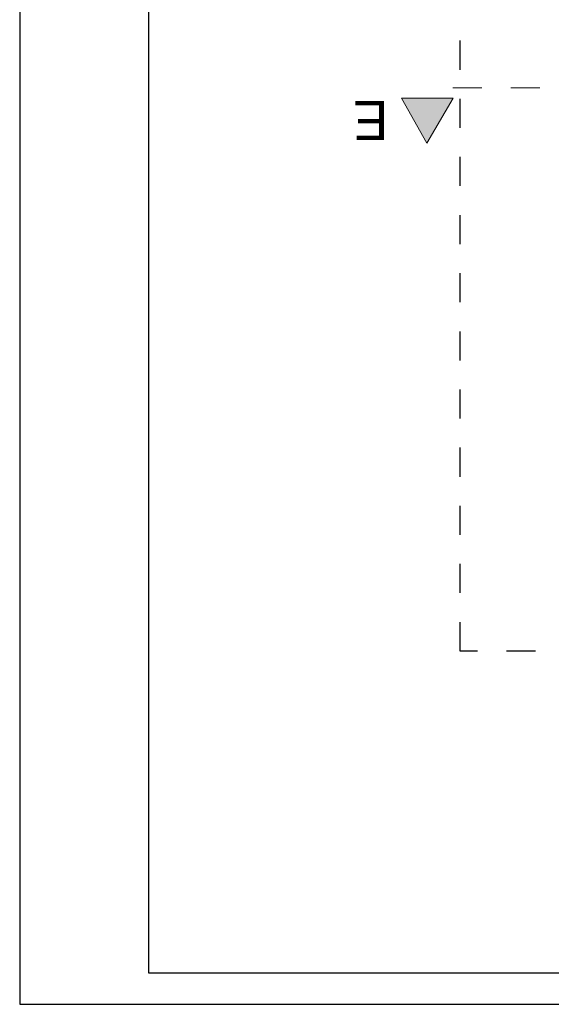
# Model space of a CAD drawing. Extents: x -528673 to -468586, y 24609 to 131944.
# Tile 1 of 87: x -528673 to -523510, y 24609 to 34167. Entities that reach past the tile are written whole.
import ezdxf

# ---------------------------------------------------------------- set-up
doc = ezdxf.new("R2010")
doc.units = 0
doc.header["$MEASUREMENT"] = 0
doc.linetypes.add('Dashed', pattern=[564.444447, 282.222223, -282.222223])
doc.layers.get('0').update_dxf_attribs({"color": 252})
doc.layers.add('#PODKŁAD', color=252, linetype='Continuous')
doc.layers.add('_TABELA', color=7, linetype='Continuous')
for name, color, linetype, lineweight in [('INWENT OPISY_Nr_Pióra__21', 252, 'Continuous', 9), ('INWENT OPISY_Nr_Pióra__41', 252, 'Continuous', 15), ('INWENT.ŚCIANY_Nr_Pióra__20', 252, 'Continuous', 60)]:
    doc.layers.add(name, color=color, linetype=linetype, lineweight=lineweight)
doc.styles.add('GENERATED_STYLE_5', font='txt')

# ---------------------------------------------------------------- blocks, each defined once
blk = doc.blocks.new('PIWNICA')
at = {"layer": 'INWENT OPISY_Nr_Pióra__21', "linetype": 'Continuous', "lineweight": 15}
blk.add_hatch(color=252, dxfattribs=at).paths.add_polyline_path([(-524720.2, 32968.3), (-524964.5, 33404.5), (-524464.5, 33404.5)], flags=0)
at = {"layer": 'INWENT OPISY_Nr_Pióra__41', "color": 252, "linetype": 'Dashed', "lineweight": 15}
blk.add_line((-523620.2, 33504.5), (-524720.2, 33504.5), dxfattribs=at)
at = {"layer": 'INWENT OPISY_Nr_Pióra__41', "color": 252, "linetype": 'Continuous', "lineweight": 15}
for p, q in [((-524964.5, 33404.5), (-524464.5, 33404.5)), ((-524964.5, 33404.5), (-524720.2, 32968.3)), ((-524720.2, 32968.3), (-524464.5, 33404.5))]:
    blk.add_line(p, q, dxfattribs=at)
at = {"layer": 'INWENT.ŚCIANY_Nr_Pióra__20', "color": 252, "linetype": 'Dashed', "lineweight": 30}
for p, q in [((-524395.5, 28037.1), (-524395.5, 38781.4)), ((-515760.2, 28037.1), (-524395.5, 28037.1))]:
    blk.add_line(p, q, dxfattribs=at)
at = {"layer": 'INWENT OPISY_Nr_Pióra__21', "color": 252, "linetype": 'Continuous', "lineweight": 15, "insert": (-525264.5, 32997.5), "char_height": 380, "attachment_point": 2, "rotation": 180, "style": 'GENERATED_STYLE_5'}
blk.add_mtext('{E}', dxfattribs=at)

msp = doc.modelspace()

# ---------------------------------------------------------------- block references
at = {"layer": '#PODKŁAD'}
msp.add_blockref('PIWNICA', (0, 0), dxfattribs=at)

# ---------------------------------------------------------------- wipeouts: each hides what was drawn before it
at = {"color": 3, "lineweight": 50}
msp.add_wipeout([(-528673.3, 24608.7), (-527423.3, 24913.7), (-527423.3, 39153.7), (-528673.3, 39458.7)], dxfattribs=at)

# ---------------------------------------------------------------- next in the draw order: linework, layer by layer
at = {"layer": '_TABELA', "color": 7}
msp.add_lwpolyline([(-528673.3, 39458.7), (-507673.3, 39458.7), (-528673.3, 39458.7), (-528673.3, 24608.7), (-507673.3, 24608.7), (-507673.3, 39458.7)], dxfattribs=at)
msp.add_lwpolyline([(-507973.3, 39153.7), (-527423.3, 39153.7), (-527423.3, 24913.7), (-507973.3, 24913.7)], close=True, dxfattribs=at)

doc.saveas('drawing.dxf')
